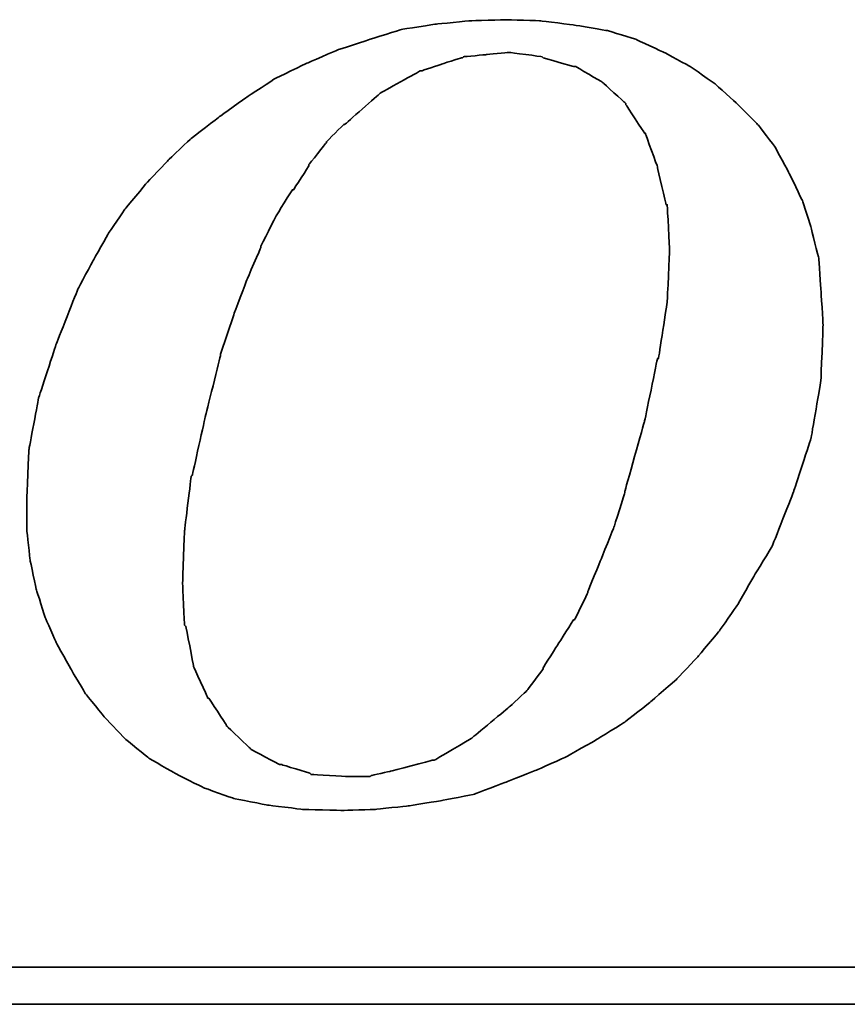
# Model space of a CAD drawing. Header units: millimetres. Extents: x 342 to 649, y 362 to 465.
# Tile 46 of 51: x 578.61 to 583.6, y 392.15 to 398.09. Entities that reach past the tile are written whole.
import ezdxf

# ---------------------------------------------------------------- set-up
doc = ezdxf.new("R2010")
doc.units = ezdxf.units.MM
doc.header["$LTSCALE"] = 0.15
doc.layers.add('DIM', color=4, linetype='CONTINUOUS')
doc.layers.add('layer 1', color=7, linetype='CONTINUOUS')

# ---------------------------------------------------------------- blocks, each defined once
blk = doc.blocks.new('TBI MOTION logo(完整正式版)')
at = {"layer": 'layer 1', "color": 22, "lineweight": 35}
for points, knots in [([(35.79625, -6.98375), (35.79625, -6.98375), (36.23125, -7.43875), (36.23125, -7.43875), (36.23125, -7.43875), (36.23125, -7.43875), (36.75625, -7.87125), (36.75625, -7.87125), (36.75625, -7.87125), (36.75625, -7.87125), (37.33125, -8.20375), (37.33125, -8.20375), (37.33125, -8.20375), (37.33125, -8.20375), (37.95625, -8.51875), (37.95625, -8.51875), (37.95625, -8.51875), (37.95625, -8.51875), (38.62625, -8.75875), (38.62625, -8.75875), (38.62625, -8.75875), (38.62625, -8.75875), (39.37125, -8.90375), (39.37125, -8.90375), (39.37125, -8.90375), (39.37125, -8.90375), (40.14125, -8.99875), (40.14125, -8.99875), (40.14125, -8.99875), (40.14125, -8.99875), (41.02625, -9.02375), (41.02625, -9.02375), (41.02625, -9.02375), (41.02625, -9.02375), (41.74625, -8.99875), (41.74625, -8.99875), (41.74625, -8.99875), (41.74625, -8.99875), (42.46625, -8.92375), (42.46625, -8.92375), (42.46625, -8.92375), (42.46625, -8.92375), (43.21125, -8.80625), (43.21125, -8.80625), (43.21125, -8.80625), (43.21125, -8.80625), (43.93125, -8.66375), (43.93125, -8.66375), (43.93125, -8.66375), (43.93125, -8.66375), (44.62625, -8.39875), (44.62625, -8.39875), (44.62625, -8.39875), (44.62625, -8.39875), (45.29625, -8.13375), (45.29625, -8.13375), (45.29625, -8.13375), (45.29625, -8.13375), (45.94625, -7.84375), (45.94625, -7.84375), (45.94625, -7.84375), (45.94625, -7.84375), (46.61625, -7.46375), (46.61625, -7.46375), (46.61625, -7.46375), (46.61625, -7.46375), (47.24125, -7.07875), (47.24125, -7.07875), (47.24125, -7.07875), (47.24125, -7.07875), (47.81625, -6.62375), (47.81625, -6.62375), (47.81625, -6.62375), (47.81625, -6.62375), (48.36875, -6.14375), (48.36875, -6.14375), (48.36875, -6.14375), (48.36875, -6.14375), (48.84625, -5.64125), (48.84625, -5.64125), (48.84625, -5.64125), (48.84625, -5.64125), (49.32625, -5.06375), (49.32625, -5.06375), (49.32625, -5.06375), (49.32625, -5.06375), (49.71125, -4.51374), (49.71125, -4.51374), (49.71125, -4.51374), (49.71125, -4.51374), (50.09625, -3.83874), (50.09625, -3.83874), (50.09625, -3.83874), (50.09625, -3.83874), (50.48125, -3.21374), (50.48125, -3.21374), (50.48125, -3.21374), (50.48125, -3.21374), (50.96125, -1.99125), (50.96125, -1.99125), (50.96125, -1.99125), (50.96125, -1.99125), (51.34375, -0.81875), (51.34375, -0.81875), (51.34375, -0.81875), (51.34375, -0.81875), (51.56125, 0.45624), (51.56125, 0.45624), (51.56125, 0.45624), (51.56125, 0.45624), (51.60625, 1.67624), (51.60625, 1.67624), (51.60625, 1.67624), (51.60625, 1.67624), (51.56125, 2.44625), (51.56125, 2.44625), (51.56125, 2.44625), (51.56125, 2.44625), (51.51125, 3.14125), (51.51125, 3.14125), (51.51125, 3.14125), (51.51125, 3.14125), (51.34375, 3.81125), (51.34375, 3.81125), (51.34375, 3.81125), (51.34375, 3.81125), (51.15125, 4.41125), (51.15125, 4.41125), (51.15125, 4.41125), (51.15125, 4.41125), (50.86125, 5.01125), (50.86125, 5.01125), (50.86125, 5.01125), (50.86125, 5.01125), (50.55125, 5.58875), (50.55125, 5.58875), (50.55125, 5.58875), (50.55125, 5.58875), (50.16625, 6.09125), (50.16625, 6.09125), (50.16625, 6.09125), (50.16625, 6.09125), (49.71125, 6.54875), (49.71125, 6.54875), (49.71125, 6.54875), (49.71125, 6.54875), (49.23125, 6.98125), (49.23125, 6.98125), (49.23125, 6.98125), (49.23125, 6.98125), (48.67875, 7.36625), (48.67875, 7.36625), (48.67875, 7.36625), (48.67875, 7.36625), (48.10375, 7.67625), (48.10375, 7.67625), (48.10375, 7.67625), (48.10375, 7.67625), (47.48125, 7.96375), (47.48125, 7.96375), (47.48125, 7.96375), (47.48125, 7.96375), (46.85625, 8.15625), (46.85625, 8.15625), (46.85625, 8.15625), (46.85625, 8.15625), (46.13625, 8.27624), (46.13625, 8.27624), (46.13625, 8.27624), (46.13625, 8.27624), (45.39125, 8.37125), (45.39125, 8.37125), (45.39125, 8.37125), (45.39125, 8.37125), (44.62625, 8.39624), (44.62625, 8.39624), (44.62625, 8.39624), (44.62625, 8.39624), (43.83625, 8.37125), (43.83625, 8.37125), (43.83625, 8.37125), (43.83625, 8.37125), (43.09125, 8.30125), (43.09125, 8.30125), (43.09125, 8.30125), (43.09125, 8.30125), (42.32125, 8.18125), (42.32125, 8.18125), (42.32125, 8.18125), (42.32125, 8.18125), (41.62875, 7.96375), (41.62875, 7.96375), (41.62875, 7.96375), (41.62875, 7.96375), (40.90625, 7.72625), (40.90625, 7.72625), (40.90625, 7.72625), (40.90625, 7.72625), (40.23624, 7.43625), (40.23624, 7.43625), (40.23624, 7.43625), (40.23624, 7.43625), (39.54124, 7.10125), (39.54124, 7.10125), (39.54124, 7.10125), (39.54124, 7.10125), (38.91625, 6.69125), (38.91625, 6.69125), (38.91625, 6.69125), (38.91625, 6.69125), (38.31625, 6.26125), (38.31625, 6.26125), (38.31625, 6.26125), (38.31625, 6.26125), (37.69125, 5.78125), (37.69125, 5.78125), (37.69125, 5.78125), (37.69125, 5.78125), (37.18625, 5.30125), (37.18625, 5.30125), (37.18625, 5.30125), (37.18625, 5.30125), (36.70625, 4.79624), (36.70625, 4.79624), (36.70625, 4.79624), (36.70625, 4.79624), (36.23125, 4.22125), (36.23125, 4.22125), (36.23125, 4.22125), (36.23125, 4.22125), (35.87124, 3.69375), (35.87124, 3.69375), (35.87124, 3.69375), (35.87124, 3.69375), (35.53125, 3.09125), (35.53125, 3.09125), (35.53125, 3.09125), (35.53125, 3.09125), (35.19875, 2.47125), (35.19875, 2.47125), (35.19875, 2.47125), (35.19875, 2.47125), (34.71625, 1.24625), (34.71625, 1.24625), (34.71625, 1.24625), (34.71625, 1.24625), (34.33125, 0.06874), (34.33125, 0.06874), (34.33125, 0.06874), (34.33125, 0.06874), (34.11625, -1.07875), (34.11625, -1.07875), (34.11625, -1.07875), (34.11625, -1.07875), (34.07125, -2.15875), (34.07125, -2.15875), (34.07125, -2.15875), (34.07125, -2.15875), (34.07125, -2.85375), (34.07125, -2.85375), (34.07125, -2.85375), (34.07125, -2.85375), (34.14125, -3.50375), (34.14125, -3.50375), (34.14125, -3.50375), (34.14125, -3.50375), (34.28625, -4.17375), (34.28625, -4.17375), (34.28625, -4.17375), (34.28625, -4.17375), (34.47625, -4.77624), (34.47625, -4.77624), (34.47625, -4.77624), (34.47625, -4.77624), (34.71625, -5.32625), (34.71625, -5.32625), (34.71625, -5.32625), (34.71625, -5.32625), (35.05375, -5.92875), (35.05375, -5.92875), (35.05375, -5.92875), (35.05375, -5.92875), (35.36375, -6.45375), (35.36375, -6.45375), (35.36375, -6.45375), (35.36375, -6.45375), (35.79625, -6.98375), (35.79625, -6.98375)], [0, 0, 0, 0, 0.01388889, 0.01388889, 0.01388889, 0.0138889, 0.02777778, 0.02777778, 0.02777778, 0.02777779, 0.04166667, 0.04166667, 0.04166667, 0.04166668, 0.05555556, 0.05555556, 0.05555556, 0.05555557, 0.06944444, 0.06944444, 0.06944444, 0.06944445, 0.08333333, 0.08333333, 0.08333333, 0.08333334, 0.09722222, 0.09722222, 0.09722222, 0.09722223, 0.11111111, 0.11111111, 0.11111111, 0.11111112, 0.125, 0.125, 0.125, 0.12500001, 0.13888889, 0.13888889, 0.13888889, 0.1388889, 0.15277778, 0.15277778, 0.15277778, 0.15277779, 0.16666667, 0.16666667, 0.16666667, 0.16666668, 0.18055556, 0.18055556, 0.18055556, 0.18055557, 0.19444444, 0.19444444, 0.19444444, 0.19444445, 0.20833333, 0.20833333, 0.20833333, 0.20833334, 0.22222222, 0.22222222, 0.22222222, 0.22222223, 0.23611111, 0.23611111, 0.23611111, 0.23611112, 0.25, 0.25, 0.25, 0.25000001, 0.26388889, 0.26388889, 0.26388889, 0.2638889, 0.27777778, 0.27777778, 0.27777778, 0.27777779, 0.29166667, 0.29166667, 0.29166667, 0.29166668, 0.30555556, 0.30555556, 0.30555556, 0.30555557, 0.31944444, 0.31944444, 0.31944444, 0.31944445, 0.33333333, 0.33333333, 0.33333333, 0.33333334, 0.34722222, 0.34722222, 0.34722222, 0.34722223, 0.36111111, 0.36111111, 0.36111111, 0.36111112, 0.375, 0.375, 0.375, 0.37500001, 0.38888889, 0.38888889, 0.38888889, 0.3888889, 0.40277778, 0.40277778, 0.40277778, 0.40277779, 0.41666667, 0.41666667, 0.41666667, 0.41666668, 0.43055556, 0.43055556, 0.43055556, 0.43055557, 0.44444444, 0.44444444, 0.44444444, 0.44444445, 0.45833333, 0.45833333, 0.45833333, 0.45833334, 0.47222222, 0.47222222, 0.47222222, 0.47222223, 0.48611111, 0.48611111, 0.48611111, 0.48611112, 0.5, 0.5, 0.5, 0.50000001, 0.51388889, 0.51388889, 0.51388889, 0.5138889, 0.52777778, 0.52777778, 0.52777778, 0.52777779, 0.54166667, 0.54166667, 0.54166667, 0.54166668, 0.55555556, 0.55555556, 0.55555556, 0.55555557, 0.56944444, 0.56944444, 0.56944444, 0.56944445, 0.58333333, 0.58333333, 0.58333333, 0.58333334, 0.59722222, 0.59722222, 0.59722222, 0.59722223, 0.61111111, 0.61111111, 0.61111111, 0.61111112, 0.625, 0.625, 0.625, 0.62500001, 0.63888889, 0.63888889, 0.63888889, 0.6388889, 0.65277778, 0.65277778, 0.65277778, 0.65277779, 0.66666667, 0.66666667, 0.66666667, 0.66666668, 0.68055556, 0.68055556, 0.68055556, 0.68055557, 0.69444444, 0.69444444, 0.69444444, 0.69444445, 0.70833333, 0.70833333, 0.70833333, 0.70833334, 0.72222222, 0.72222222, 0.72222222, 0.72222223, 0.73611111, 0.73611111, 0.73611111, 0.73611112, 0.75, 0.75, 0.75, 0.75000001, 0.76388889, 0.76388889, 0.76388889, 0.7638889, 0.77777778, 0.77777778, 0.77777778, 0.77777779, 0.79166667, 0.79166667, 0.79166667, 0.79166668, 0.80555556, 0.80555556, 0.80555556, 0.80555557, 0.81944444, 0.81944444, 0.81944444, 0.81944445, 0.83333333, 0.83333333, 0.83333333, 0.83333334, 0.84722222, 0.84722222, 0.84722222, 0.84722223, 0.86111111, 0.86111111, 0.86111111, 0.86111112, 0.875, 0.875, 0.875, 0.87500001, 0.88888889, 0.88888889, 0.88888889, 0.8888889, 0.90277778, 0.90277778, 0.90277778, 0.90277779, 0.91666667, 0.91666667, 0.91666667, 0.91666668, 0.93055556, 0.93055556, 0.93055556, 0.93055557, 0.94444444, 0.94444444, 0.94444444, 0.94444445, 0.95833333, 0.95833333, 0.95833333, 0.95833334, 0.97222222, 0.97222222, 0.97222222, 0.97222223, 0.98611111, 0.98611111, 0.98611111, 0.98611112, 1, 1, 1, 1]), ([(38.33875, 1.03124), (38.33875, 1.03124), (38.62625, 1.89625), (38.62625, 1.89625), (38.62625, 1.89625), (38.62625, 1.89625), (38.91625, 2.66375), (38.91625, 2.66375), (38.91625, 2.66375), (38.91625, 2.66375), (39.22625, 3.38125), (39.22625, 3.38125), (39.22625, 3.38125), (39.22625, 3.38125), (39.22625, 3.40624), (39.22625, 3.40624), (39.22625, 3.40624), (39.22625, 3.40624), (39.56124, 4.07624), (39.56124, 4.07624), (39.56124, 4.07624), (39.56124, 4.07624), (39.92125, 4.65125), (39.92125, 4.65125), (39.92125, 4.65125), (39.92125, 4.65125), (39.94625, 4.65125), (39.94625, 4.65125), (39.94625, 4.65125), (39.94625, 4.65125), (40.28125, 5.17875), (40.28125, 5.17875), (40.28125, 5.17875), (40.28125, 5.17875), (40.28125, 5.20375), (40.28125, 5.20375), (40.28125, 5.20375), (40.28125, 5.20375), (40.66875, 5.68625), (40.66875, 5.68625), (40.66875, 5.68625), (40.66875, 5.68625), (40.66875, 5.70625), (40.66875, 5.70625), (40.66875, 5.70625), (40.66875, 5.70625), (41.05124, 6.09125), (41.05124, 6.09125), (41.05124, 6.09125), (41.05124, 6.09125), (41.07625, 6.09125), (41.07625, 6.09125), (41.07625, 6.09125), (41.07625, 6.09125), (41.84125, 6.76625), (41.84125, 6.76625), (41.84125, 6.76625), (41.84125, 6.76625), (41.86625, 6.78625), (41.86625, 6.78625), (41.86625, 6.78625), (41.86625, 6.78625), (42.73125, 7.26624), (42.73125, 7.26624), (42.73125, 7.26624), (42.73125, 7.26624), (42.75625, 7.26624), (42.75625, 7.26624), (42.75625, 7.26624), (42.75625, 7.26624), (43.18625, 7.41125), (43.18625, 7.41125), (43.18625, 7.41125), (43.18625, 7.41125), (43.64125, 7.55625), (43.64125, 7.55625), (43.64125, 7.55625), (43.64125, 7.55625), (43.66625, 7.55625), (43.66625, 7.55625), (43.66625, 7.55625), (43.66625, 7.55625), (43.69125, 7.58124), (43.69125, 7.58124), (43.69125, 7.58124), (43.69125, 7.58124), (44.19125, 7.62625), (44.19125, 7.62625), (44.19125, 7.62625), (44.19125, 7.62625), (44.67125, 7.67625), (44.67125, 7.67625), (44.67125, 7.67625), (44.67125, 7.67625), (44.69625, 7.67625), (44.69625, 7.67625), (44.69625, 7.67625), (44.69625, 7.67625), (45.41875, 7.58124), (45.41875, 7.58124), (45.41875, 7.58124), (45.41875, 7.58124), (45.44125, 7.55625), (45.44125, 7.55625), (45.44125, 7.55625), (45.44125, 7.55625), (46.11125, 7.36625), (46.11125, 7.36625), (46.11125, 7.36625), (46.11125, 7.36625), (46.13625, 7.36625), (46.13625, 7.36625), (46.13625, 7.36625), (46.13625, 7.36625), (46.15875, 7.36625), (46.15875, 7.36625), (46.15875, 7.36625), (46.15875, 7.36625), (46.73625, 7.02624), (46.73625, 7.02624), (46.73625, 7.02624), (46.73625, 7.02624), (46.76125, 7.00624), (46.76125, 7.00624), (46.76125, 7.00624), (46.76125, 7.00624), (47.24125, 6.57124), (47.24125, 6.57124), (47.24125, 6.57124), (47.24125, 6.57124), (47.26625, 6.54875), (47.26625, 6.54875), (47.26625, 6.54875), (47.26625, 6.54875), (47.26625, 6.52375), (47.26625, 6.52375), (47.26625, 6.52375), (47.26625, 6.52375), (47.67375, 5.89875), (47.67375, 5.89875), (47.67375, 5.89875), (47.67375, 5.89875), (47.69625, 5.89875), (47.69625, 5.89875), (47.69625, 5.89875), (47.69625, 5.89875), (47.69625, 5.87625), (47.69625, 5.87625), (47.69625, 5.87625), (47.69625, 5.87625), (47.96125, 5.15625), (47.96125, 5.15625), (47.96125, 5.15625), (47.96125, 5.15625), (47.96125, 5.13125), (47.96125, 5.13125), (47.96125, 5.13125), (47.96125, 5.13125), (48.15125, 4.31875), (48.15125, 4.31875), (48.15125, 4.31875), (48.15125, 4.31875), (48.17625, 4.31875), (48.17625, 4.31875), (48.17625, 4.31875), (48.17625, 4.31875), (48.17625, 4.29125), (48.17625, 4.29125), (48.17625, 4.29125), (48.17625, 4.29125), (48.22625, 3.33125), (48.22625, 3.33125), (48.22625, 3.33125), (48.22625, 3.33125), (48.22625, 3.30875), (48.22625, 3.30875), (48.22625, 3.30875), (48.22625, 3.30875), (48.17625, 2.20624), (48.17625, 2.20624), (48.17625, 2.20624), (48.17625, 2.20624), (48.17625, 2.18124), (48.17625, 2.18124), (48.17625, 2.18124), (48.17625, 2.18124), (47.98375, 0.93624), (47.98375, 0.93624), (47.98375, 0.93624), (47.98375, 0.93624), (47.96125, 0.93624), (47.96125, 0.93624), (47.96125, 0.93624), (47.96125, 0.93624), (47.67375, -0.45874), (47.67375, -0.45874), (47.67375, -0.45874), (47.67375, -0.45874), (47.24125, -1.99125), (47.24125, -1.99125), (47.24125, -1.99125), (47.24125, -1.99125), (47.24125, -2.01874), (47.24125, -2.01874), (47.24125, -2.01874), (47.24125, -2.01874), (47.00125, -2.78375), (47.00125, -2.78375), (47.00125, -2.78375), (47.00125, -2.78375), (46.71125, -3.50375), (46.71125, -3.50375), (46.71125, -3.50375), (46.71125, -3.50375), (46.42625, -4.19875), (46.42625, -4.19875), (46.42625, -4.19875), (46.42625, -4.19875), (46.42625, -4.22375), (46.42625, -4.22375), (46.42625, -4.22375), (46.42625, -4.22375), (46.13625, -4.82374), (46.13625, -4.82374), (46.13625, -4.82374), (46.13625, -4.82374), (46.11125, -4.82374), (46.11125, -4.82374), (46.11125, -4.82374), (46.11125, -4.82374), (45.77625, -5.35125), (45.77625, -5.35125), (45.77625, -5.35125), (45.77625, -5.35125), (45.44125, -5.87875), (45.44125, -5.87875), (45.44125, -5.87875), (45.44125, -5.87875), (45.44125, -5.90375), (45.44125, -5.90375), (45.44125, -5.90375), (45.44125, -5.90375), (45.10625, -6.35875), (45.10625, -6.35875), (45.10625, -6.35875), (45.10625, -6.35875), (45.08125, -6.38375), (45.08125, -6.38375), (45.08125, -6.38375), (45.08125, -6.38375), (44.69625, -6.74375), (44.69625, -6.74375), (44.69625, -6.74375), (44.69625, -6.74375), (43.88375, -7.41625), (43.88375, -7.41625), (43.88375, -7.41625), (43.88375, -7.41625), (43.85625, -7.43875), (43.85625, -7.43875), (43.85625, -7.43875), (43.85625, -7.43875), (43.04125, -7.91875), (43.04125, -7.91875), (43.04125, -7.91875), (43.04125, -7.91875), (43.01625, -7.91875), (43.01625, -7.91875), (43.01625, -7.91875), (43.01625, -7.91875), (42.99625, -7.91875), (42.99625, -7.91875), (42.99625, -7.91875), (42.99625, -7.91875), (42.08125, -8.15875), (42.08125, -8.15875), (42.08125, -8.15875), (42.08125, -8.15875), (41.65125, -8.25625), (41.65125, -8.25625), (41.65125, -8.25625), (41.65125, -8.25625), (41.62875, -8.27875), (41.62875, -8.27875), (41.62875, -8.27875), (41.62875, -8.27875), (41.60125, -8.27875), (41.60125, -8.27875), (41.60125, -8.27875), (41.60125, -8.27875), (41.12125, -8.27875), (41.12125, -8.27875), (41.12125, -8.27875), (41.12125, -8.27875), (40.35624, -8.23125), (40.35624, -8.23125), (40.35624, -8.23125), (40.35624, -8.23125), (40.33125, -8.23125), (40.33125, -8.23125), (40.33125, -8.23125), (40.33125, -8.23125), (40.30625, -8.20375), (40.30625, -8.20375), (40.30625, -8.20375), (40.30625, -8.20375), (39.68375, -8.01375), (39.68375, -8.01375), (39.68375, -8.01375), (39.68375, -8.01375), (39.66124, -8.01375), (39.66124, -8.01375), (39.66124, -8.01375), (39.66124, -8.01375), (39.63625, -8.01375), (39.63625, -8.01375), (39.63625, -8.01375), (39.63625, -8.01375), (39.01125, -7.67875), (39.01125, -7.67875), (39.01125, -7.67875), (39.01125, -7.67875), (38.98875, -7.65375), (38.98875, -7.65375), (38.98875, -7.65375), (38.98875, -7.65375), (38.48625, -7.17375), (38.48625, -7.17375), (38.48625, -7.17375), (38.48625, -7.17375), (38.45875, -7.14875), (38.45875, -7.14875), (38.45875, -7.14875), (38.45875, -7.14875), (38.45875, -7.12875), (38.45875, -7.12875), (38.45875, -7.12875), (38.45875, -7.12875), (38.07625, -6.54875), (38.07625, -6.54875), (38.07625, -6.54875), (38.07625, -6.54875), (38.05125, -6.54875), (38.05125, -6.54875), (38.05125, -6.54875), (38.05125, -6.54875), (38.05125, -6.52875), (38.05125, -6.52875), (38.05125, -6.52875), (38.05125, -6.52875), (37.74125, -5.85375), (37.74125, -5.85375), (37.74125, -5.85375), (37.74125, -5.85375), (37.74125, -5.82875), (37.74125, -5.82875), (37.74125, -5.82875), (37.74125, -5.82875), (37.57375, -4.96875), (37.57375, -4.96875), (37.57375, -4.96875), (37.57375, -4.96875), (37.54625, -4.94375), (37.54625, -4.94375), (37.54625, -4.94375), (37.54625, -4.94375), (37.50125, -4.03375), (37.50125, -4.03375), (37.50125, -4.03375), (37.50125, -4.03375), (37.50125, -4.00875), (37.50125, -4.00875), (37.50125, -4.00875), (37.50125, -4.00875), (37.54625, -2.85375), (37.54625, -2.85375), (37.54625, -2.85375), (37.54625, -2.85375), (37.69125, -1.65875), (37.69125, -1.65875), (37.69125, -1.65875), (37.69125, -1.65875), (37.71624, -1.63375), (37.71624, -1.63375), (37.71624, -1.63375), (37.71624, -1.63375), (38.00375, -0.33875), (38.00375, -0.33875), (38.00375, -0.33875), (38.00375, -0.33875), (38.33875, 1.00624), (38.33875, 1.00624), (38.33875, 1.00624), (38.33875, 1.00624), (38.33875, 1.03124), (38.33875, 1.03124)], [0, 0, 0, 0, 0.01010101, 0.01010101, 0.01010101, 0.01010102, 0.02020202, 0.02020202, 0.02020202, 0.02020203, 0.03030303, 0.03030303, 0.03030303, 0.03030304, 0.04040404, 0.04040404, 0.04040404, 0.04040405, 0.05050505, 0.05050505, 0.05050505, 0.05050506, 0.06060606, 0.06060606, 0.06060606, 0.06060607, 0.07070707, 0.07070707, 0.07070707, 0.07070708, 0.08080808, 0.08080808, 0.08080808, 0.08080809, 0.09090909, 0.09090909, 0.09090909, 0.0909091, 0.1010101, 0.1010101, 0.1010101, 0.10101011, 0.11111111, 0.11111111, 0.11111111, 0.11111112, 0.12121212, 0.12121212, 0.12121212, 0.12121213, 0.13131313, 0.13131313, 0.13131313, 0.13131314, 0.14141414, 0.14141414, 0.14141414, 0.14141415, 0.15151515, 0.15151515, 0.15151515, 0.15151516, 0.16161616, 0.16161616, 0.16161616, 0.16161617, 0.17171717, 0.17171717, 0.17171717, 0.17171718, 0.18181818, 0.18181818, 0.18181818, 0.18181819, 0.19191919, 0.19191919, 0.19191919, 0.1919192, 0.2020202, 0.2020202, 0.2020202, 0.20202021, 0.21212121, 0.21212121, 0.21212121, 0.21212122, 0.22222222, 0.22222222, 0.22222222, 0.22222223, 0.23232323, 0.23232323, 0.23232323, 0.23232324, 0.24242424, 0.24242424, 0.24242424, 0.24242425, 0.25252525, 0.25252525, 0.25252525, 0.25252526, 0.26262626, 0.26262626, 0.26262626, 0.26262627, 0.27272727, 0.27272727, 0.27272727, 0.27272728, 0.28282828, 0.28282828, 0.28282828, 0.28282829, 0.29292929, 0.29292929, 0.29292929, 0.2929293, 0.3030303, 0.3030303, 0.3030303, 0.30303031, 0.31313131, 0.31313131, 0.31313131, 0.31313132, 0.32323232, 0.32323232, 0.32323232, 0.32323233, 0.33333333, 0.33333333, 0.33333333, 0.33333334, 0.34343434, 0.34343434, 0.34343434, 0.34343435, 0.35353535, 0.35353535, 0.35353535, 0.35353536, 0.36363636, 0.36363636, 0.36363636, 0.36363637, 0.37373737, 0.37373737, 0.37373737, 0.37373738, 0.38383838, 0.38383838, 0.38383838, 0.38383839, 0.39393939, 0.39393939, 0.39393939, 0.3939394, 0.4040404, 0.4040404, 0.4040404, 0.40404041, 0.41414141, 0.41414141, 0.41414141, 0.41414142, 0.42424242, 0.42424242, 0.42424242, 0.42424243, 0.43434343, 0.43434343, 0.43434343, 0.43434344, 0.44444444, 0.44444444, 0.44444444, 0.44444445, 0.45454545, 0.45454545, 0.45454545, 0.45454546, 0.46464646, 0.46464646, 0.46464646, 0.46464647, 0.47474747, 0.47474747, 0.47474747, 0.47474748, 0.48484848, 0.48484848, 0.48484848, 0.48484849, 0.49494949, 0.49494949, 0.49494949, 0.4949495, 0.50505051, 0.50505051, 0.50505051, 0.50505052, 0.51515152, 0.51515152, 0.51515152, 0.51515153, 0.52525253, 0.52525253, 0.52525253, 0.52525254, 0.53535354, 0.53535354, 0.53535354, 0.53535355, 0.54545455, 0.54545455, 0.54545455, 0.54545456, 0.55555556, 0.55555556, 0.55555556, 0.55555557, 0.56565657, 0.56565657, 0.56565657, 0.56565658, 0.57575758, 0.57575758, 0.57575758, 0.57575759, 0.58585859, 0.58585859, 0.58585859, 0.5858586, 0.5959596, 0.5959596, 0.5959596, 0.59595961, 0.60606061, 0.60606061, 0.60606061, 0.60606062, 0.61616162, 0.61616162, 0.61616162, 0.61616163, 0.62626263, 0.62626263, 0.62626263, 0.62626264, 0.63636364, 0.63636364, 0.63636364, 0.63636365, 0.64646465, 0.64646465, 0.64646465, 0.64646466, 0.65656566, 0.65656566, 0.65656566, 0.65656567, 0.66666667, 0.66666667, 0.66666667, 0.66666668, 0.67676768, 0.67676768, 0.67676768, 0.67676769, 0.68686869, 0.68686869, 0.68686869, 0.6868687, 0.6969697, 0.6969697, 0.6969697, 0.69696971, 0.70707071, 0.70707071, 0.70707071, 0.70707072, 0.71717172, 0.71717172, 0.71717172, 0.71717173, 0.72727273, 0.72727273, 0.72727273, 0.72727274, 0.73737374, 0.73737374, 0.73737374, 0.73737375, 0.74747475, 0.74747475, 0.74747475, 0.74747476, 0.75757576, 0.75757576, 0.75757576, 0.75757577, 0.76767677, 0.76767677, 0.76767677, 0.76767678, 0.77777778, 0.77777778, 0.77777778, 0.77777779, 0.78787879, 0.78787879, 0.78787879, 0.7878788, 0.7979798, 0.7979798, 0.7979798, 0.79797981, 0.80808081, 0.80808081, 0.80808081, 0.80808082, 0.81818182, 0.81818182, 0.81818182, 0.81818183, 0.82828283, 0.82828283, 0.82828283, 0.82828284, 0.83838384, 0.83838384, 0.83838384, 0.83838385, 0.84848485, 0.84848485, 0.84848485, 0.84848486, 0.85858586, 0.85858586, 0.85858586, 0.85858587, 0.86868687, 0.86868687, 0.86868687, 0.86868688, 0.87878788, 0.87878788, 0.87878788, 0.87878789, 0.88888889, 0.88888889, 0.88888889, 0.8888889, 0.8989899, 0.8989899, 0.8989899, 0.89898991, 0.90909091, 0.90909091, 0.90909091, 0.90909092, 0.91919192, 0.91919192, 0.91919192, 0.91919193, 0.92929293, 0.92929293, 0.92929293, 0.92929294, 0.93939394, 0.93939394, 0.93939394, 0.93939395, 0.94949495, 0.94949495, 0.94949495, 0.94949496, 0.95959596, 0.95959596, 0.95959596, 0.95959597, 0.96969697, 0.96969697, 0.96969697, 0.96969698, 0.97979798, 0.97979798, 0.97979798, 0.97979799, 0.98989899, 0.98989899, 0.98989899, 0.989899, 1, 1, 1, 1]), ([(75.90875, -9.47875), (75.90875, -9.47875), (75.90875, -12.28625), (75.90875, -12.28625), (75.90875, -12.28625), (75.90875, -12.28625), (75.90875, -12.47875), (75.90875, -12.47875), (75.90875, -12.47875), (75.90875, -12.47875), (75.71625, -12.47875), (75.71625, -12.47875), (75.71625, -12.47875), (75.71625, -12.47875), (-88.32875, -12.47875), (-88.32875, -12.47875), (-88.32875, -12.47875), (-88.32875, -12.47875), (-88.32875, -13.29375), (-88.32875, -13.29375), (-88.32875, -13.29375), (-88.32875, -13.29375), (82.89125, -13.29375), (82.89125, -13.29375), (82.89125, -13.29375), (82.89125, -13.29375), (75.90875, -9.47875), (75.90875, -9.47875)], [0, 0, 0, 0, 0.14285714, 0.14285714, 0.14285714, 0.14285715, 0.28571429, 0.28571429, 0.28571429, 0.2857143, 0.42857143, 0.42857143, 0.42857143, 0.42857144, 0.57142857, 0.57142857, 0.57142857, 0.57142858, 0.71428571, 0.71428571, 0.71428571, 0.71428572, 0.85714286, 0.85714286, 0.85714286, 0.85714287, 1, 1, 1, 1])]:
    blk.add_open_spline(points, degree=3, knots=knots, dxfattribs=at)

msp = doc.modelspace()

# ---------------------------------------------------------------- block references
at = {"layer": 'DIM', "color": 7, "xscale": 0.2736514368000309, "yscale": 0.2736514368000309, "zscale": 0.2736514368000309}
msp.add_blockref('TBI MOTION logo(完整正式版)', (569.3299, 395.7911), dxfattribs=at)

doc.saveas('drawing.dxf')
